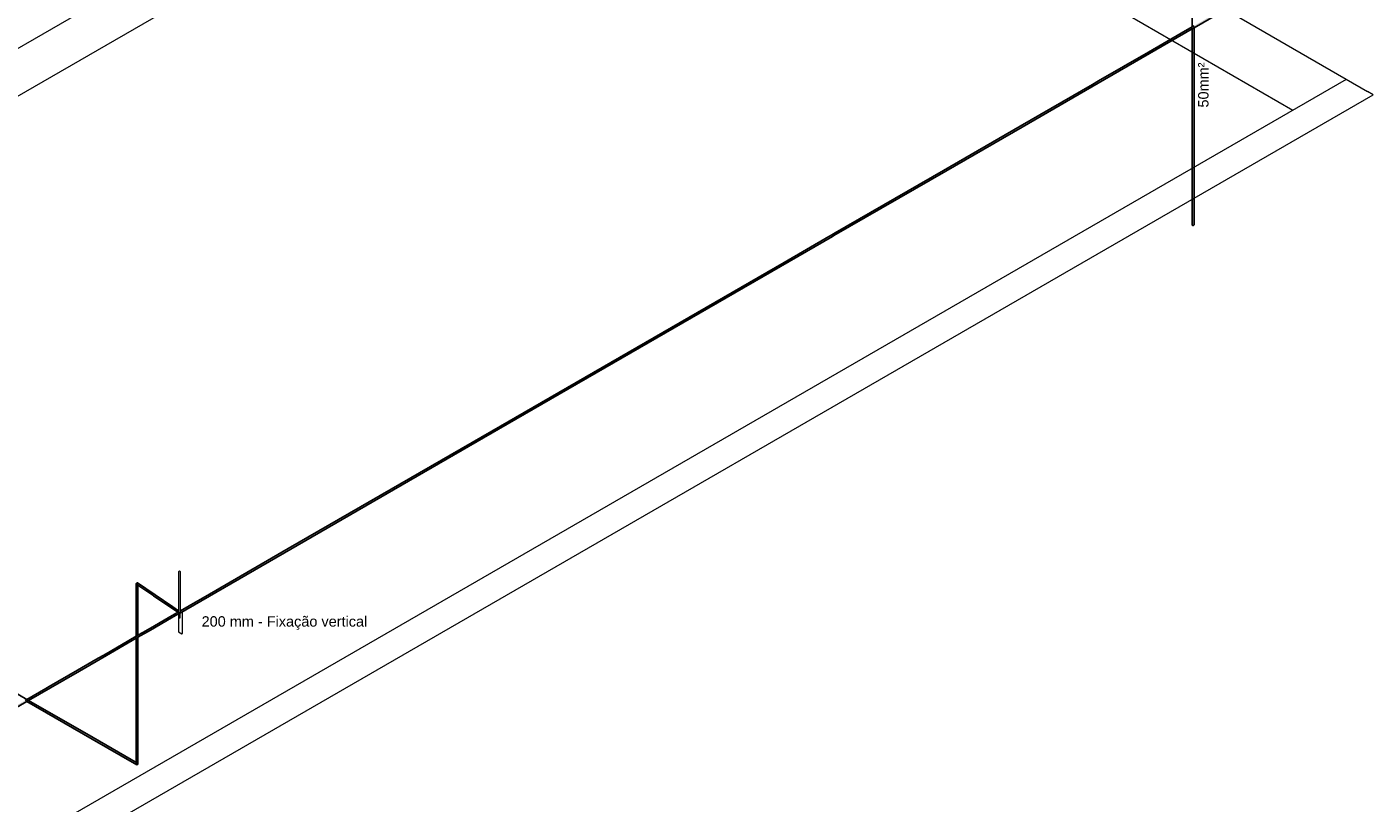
# Model space of a CAD drawing. Header units: millimetres. Extents: x 4477830 to 4478275, y -30323838 to -30323445.
# Tile 90 of 124: x 4478085 to 4478111, y -30323507 to -30323492. Entities that reach past the tile are written whole.
import ezdxf

# ---------------------------------------------------------------- set-up
doc = ezdxf.new("R2010")
doc.units = ezdxf.units.MM
doc.linetypes.add('NULL', pattern=[0])
for name, color, linetype, lineweight in [('Nível 1', 7, 'Continuous', 0), ('PR-Captor', 9, 'Continuous', 18), ('PR-Condutos', 150, 'Continuous', 25), ('PR-Textos conduto', 7, 'Continuous', 9), ('Textos', 7, 'Continuous', 9)]:
    doc.layers.add(name, color=color, linetype=linetype, lineweight=lineweight)
doc.styles.add('ARIAL', font='arial.ttf')

msp = doc.modelspace()

# ---------------------------------------------------------------- hatches: boundary and pattern name
at = {"layer": 'PR-Condutos', "linetype": 'Continuous', "true_color": 0x105689}
for points in [[(4478107.863, -30323492.329), (4478107.863, -30323492.292), (4478107.864, -30323490.721), (4478107.861, -30323490.716), (4478107.861, -30323492.293)], [(4478107.876, -30323492.322), (4478107.877, -30323490.733), (4478107.869, -30323490.724), (4478107.871, -30323492.287), (4478107.875, -30323492.285)], [(4478109.319, -30323491.461), (4478109.293, -30323491.474), (4478109.293, -30323491.469), (4478108.932, -30323491.677), (4478109.261, -30323491.485), (4478107.9, -30323492.271), (4478106.055, -30323493.336), (4478104.549, -30323494.207), (4478103.065, -30323495.064), (4478103.066, -30323495.064), (4478105.934, -30323493.408), (4478103.066, -30323495.064), (4478103.067, -30323495.064), (4478100.951, -30323496.288), (4478103.068, -30323495.065), (4478100.95, -30323496.288), (4478103.068, -30323495.065), (4478103.068, -30323495.065), (4478100.95, -30323496.288), (4478103.069, -30323495.065), (4478100.891, -30323496.323), (4478103.071, -30323495.065), (4478103.072, -30323495.065), (4478100.894, -30323496.323), (4478103.072, -30323495.066), (4478100.895, -30323496.323), (4478104.554, -30323494.21), (4478105.928, -30323493.417), (4478100.895, -30323496.323), (4478100.901, -30323496.323), (4478106.035, -30323493.357), (4478100.903, -30323496.323), (4478103.079, -30323495.067), (4478100.908, -30323496.323), (4478103.081, -30323495.068), (4478103.081, -30323495.068), (4478104.56, -30323494.213), (4478106.064, -30323493.345), (4478100.908, -30323496.323), (4478103.081, -30323495.068), (4478103.081, -30323495.068), (4478100.908, -30323496.323), (4478103.079, -30323495.067), (4478100.903, -30323496.323), (4478105.925, -30323493.421), (4478100.901, -30323496.323), (4478100.895, -30323496.323), (4478103.072, -30323495.066), (4478100.894, -30323496.323), (4478103.072, -30323495.065), (4478103.071, -30323495.065), (4478100.891, -30323496.323), (4478103.069, -30323495.065), (4478100.95, -30323496.288), (4478103.068, -30323495.065), (4478100.951, -30323496.288), (4478103.067, -30323495.064), (4478103.066, -30323495.064), (4478100.962, -30323496.279), (4478103.066, -30323495.064), (4478103.065, -30323495.064), (4478104.549, -30323494.207), (4478106.03, -30323493.35), (4478107.65, -30323492.415), (4478094.97, -30323499.736), (4478088.896, -30323503.242), (4478088.336, -30323503.569), (4478088.338, -30323503.573), (4478088.505, -30323503.471), (4478088.338, -30323503.573), (4478094.383, -30323500.085), (4478088.315, -30323503.594), (4478099.99, -30323496.857), (4478100.889, -30323496.338), (4478100.891, -30323496.338), (4478104.563, -30323494.215), (4478106.038, -30323493.362), (4478107.648, -30323492.432), (4478107.9, -30323492.286), (4478106.066, -30323493.347), (4478104.563, -30323494.215), (4478100.917, -30323496.323), (4478100.889, -30323496.338), (4478099.99, -30323496.857), (4478094.409, -30323500.077), (4478088.318, -30323503.6), (4478100.904, -30323496.337), (4478104.57, -30323494.219), (4478100.929, -30323496.322), (4478106.07, -30323493.351), (4478100.922, -30323496.322), (4478104.567, -30323494.217), (4478106.069, -30323493.35), (4478107.861, -30323492.316), (4478106.07, -30323493.351), (4478100.929, -30323496.322), (4478106.042, -30323493.368), (4478107.861, -30323492.317), (4478107.9, -30323492.294), (4478106.071, -30323493.351), (4478100.904, -30323496.337), (4478094.436, -30323500.07), (4478088.319, -30323503.606), (4478094.458, -30323500.063), (4478088.319, -30323503.611), (4478094.473, -30323500.059), (4478088.316, -30323503.614), (4478100.922, -30323496.337), (4478104.58, -30323494.225), (4478107.9, -30323492.308), (4478109.288, -30323491.505), (4478107.9, -30323492.306), (4478106.048, -30323493.377), (4478107.861, -30323492.329), (4478100.946, -30323496.322), (4478106.047, -30323493.376), (4478107.861, -30323492.328), (4478100.944, -30323496.322), (4478106.047, -30323493.375), (4478107.861, -30323492.328), (4478106.047, -30323493.376), (4478100.946, -30323496.322), (4478107.861, -30323492.329), (4478109.288, -30323491.505), (4478109.317, -30323491.483), (4478107.9, -30323492.301), (4478100.915, -30323496.337), (4478106.045, -30323493.372), (4478107.861, -30323492.323), (4478100.935, -30323496.322), (4478106.044, -30323493.372), (4478107.861, -30323492.323), (4478106.045, -30323493.372), (4478100.94, -30323496.322), (4478107.861, -30323492.324), (4478109.304, -30323491.49), (4478109.324, -30323491.472)], [(4478109.297, -30323491.501), (4478109.297, -30323491.5), (4478107.9, -30323492.308), (4478106.048, -30323493.377), (4478109.156, -30323491.583)], [(4478107.861, -30323492.316), (4478106.069, -30323493.35), (4478100.922, -30323496.322), (4478106.041, -30323493.367)], [(4478107.861, -30323492.323), (4478106.044, -30323493.372), (4478100.935, -30323496.322)], [(4478107.861, -30323492.33), (4478100.948, -30323496.322), (4478106.048, -30323493.377)], [(4478107.861, -30323492.328), (4478106.047, -30323493.375), (4478103.107, -30323495.073)], [(4478107.861, -30323492.293), (4478107.65, -30323492.415), (4478106.055, -30323493.336)], [(4478107.861, -30323492.331), (4478107.861, -30323496.116), (4478107.874, -30323496.125), (4478107.876, -30323492.322), (4478107.862, -30323492.33)], [(4478107.874, -30323496.125), (4478107.877, -30323496.126), (4478107.877, -30323493.56), (4478107.876, -30323492.322), (4478107.876, -30323492.322)], [(4478107.877, -30323493.56), (4478107.877, -30323492.321), (4478107.876, -30323492.322)], [(4478107.877, -30323492.321), (4478107.877, -30323496.126), (4478107.885, -30323496.125), (4478107.885, -30323492.317), (4478107.883, -30323492.318)], [(4478107.889, -30323493.543), (4478107.885, -30323492.316), (4478107.885, -30323492.316), (4478107.885, -30323496.125), (4478107.889, -30323496.124), (4478107.891, -30323492.313), (4478107.887, -30323492.315)], [(4478107.889, -30323493.543), (4478107.887, -30323492.315), (4478107.885, -30323492.316)], [(4478107.896, -30323493.532), (4478107.896, -30323492.31), (4478107.891, -30323492.313), (4478107.891, -30323493.54), (4478107.891, -30323492.313), (4478107.889, -30323496.124), (4478107.897, -30323496.12), (4478107.897, -30323493.531), (4478107.897, -30323492.309), (4478107.897, -30323492.31)], [(4478107.896, -30323493.532), (4478107.897, -30323492.31), (4478107.896, -30323492.31)], [(4478107.898, -30323493.529), (4478107.897, -30323492.309), (4478107.897, -30323496.12), (4478107.899, -30323496.117), (4478107.899, -30323493.528), (4478107.899, -30323492.308)], [(4478107.898, -30323493.529), (4478107.899, -30323492.308), (4478107.898, -30323492.309)], [(4478107.899, -30323493.528), (4478107.899, -30323492.308), (4478107.899, -30323492.308)], [(4478107.9, -30323493.528), (4478107.9, -30323492.308), (4478107.899, -30323492.308)], [(4478107.899, -30323496.117), (4478107.9, -30323496.115), (4478107.9, -30323493.528), (4478107.899, -30323492.308)], [(4478106.069, -30323493.35), (4478104.567, -30323494.217), (4478100.922, -30323496.322)], [(4478106.071, -30323493.351), (4478104.57, -30323494.219), (4478100.93, -30323496.322)], [(4478106.064, -30323493.345), (4478104.56, -30323494.213), (4478103.081, -30323495.068)], [(4478087.005, -30323506.249), (4478087.489, -30323506.529), (4478076.585, -30323500.227)], [(4478087.005, -30323506.249), (4478076.589, -30323500.236), (4478087.489, -30323506.529)], [(4478076.612, -30323500.218), (4478085.374, -30323505.276), (4478085.374, -30323505.276), (4478076.605, -30323500.213)], [(4478094.458, -30323500.063), (4478088.353, -30323503.586), (4478088.336, -30323503.601)], [(4478088.336, -30323503.596), (4478094.436, -30323500.07), (4478088.348, -30323503.582)], [(4478094.346, -30323500.096), (4478090.418, -30323502.364), (4478088.502, -30323503.47), (4478088.336, -30323503.568), (4478088.896, -30323503.242)], [(4478094.383, -30323500.085), (4478088.51, -30323503.473), (4478088.342, -30323503.578)], [(4478088.347, -30323503.583), (4478094.409, -30323500.077), (4478088.344, -30323503.577)], [(4478094.473, -30323500.059), (4478088.357, -30323503.589), (4478088.359, -30323503.59)], [(4478087.486, -30323504.056), (4478087.486, -30323503.081), (4478087.485, -30323503.038), (4478087.485, -30323504.057)], [(4478087.485, -30323504.057), (4478087.485, -30323504.057), (4478087.485, -30323503.08)], [(4478087.485, -30323504.057), (4478087.485, -30323504.057), (4478087.485, -30323503.08)], [(4478087.486, -30323504.056), (4478087.49, -30323504.054), (4478087.489, -30323503.046), (4478087.486, -30323503.042)], [(4478087.491, -30323504.054), (4478087.495, -30323504.051), (4478087.495, -30323503.09), (4478087.492, -30323503.053), (4478087.489, -30323503.05)], [(4478087.49, -30323504.054), (4478087.491, -30323504.054), (4478087.489, -30323503.083)], [(4478088.301, -30323503.583), (4478087.494, -30323503.034), (4478087.49, -30323503.05), (4478087.809, -30323503.267), (4478088.289, -30323503.593), (4478088.292, -30323503.591)], [(4478087.495, -30323504.051), (4478087.502, -30323504.047), (4478087.502, -30323503.143), (4478087.502, -30323503.063), (4478087.495, -30323503.048), (4478087.492, -30323503.053), (4478087.495, -30323503.09)], [(4478087.517, -30323503.069), (4478087.492, -30323503.053), (4478088.245, -30323503.565), (4478088.289, -30323503.593), (4478087.818, -30323503.274)], [(4478087.498, -30323503.029), (4478087.494, -30323503.034), (4478088.301, -30323503.582), (4478088.301, -30323503.564), (4478087.511, -30323503.026)], [(4478087.514, -30323504.04), (4478087.514, -30323503.067), (4478087.502, -30323503.059), (4478087.502, -30323503.143), (4478087.502, -30323504.047), (4478087.508, -30323504.044), (4478087.508, -30323503.518), (4478087.508, -30323504.044), (4478087.513, -30323504.041), (4478087.513, -30323503.236)], [(4478087.511, -30323503.026), (4478088.301, -30323503.564), (4478088.301, -30323503.563)], [(4478087.517, -30323504.039), (4478087.517, -30323503.079), (4478087.514, -30323503.067), (4478087.514, -30323504.04), (4478087.517, -30323504.039), (4478087.517, -30323503.261)], [(4478087.517, -30323503.099), (4478087.517, -30323503.069), (4478087.517, -30323503.265)], [(4478087.517, -30323503.265), (4478087.517, -30323503.099), (4478087.517, -30323504.039)], [(4478088.304, -30323503.621), (4478088.325, -30323503.605), (4478088.332, -30323503.592), (4478088.296, -30323503.613), (4478088.332, -30323503.584), (4478088.131, -30323503.703), (4478088.129, -30323503.703), (4478088.296, -30323503.605), (4478088.326, -30323503.58), (4478088.301, -30323503.596), (4478088.301, -30323503.586), (4478087.76, -30323503.901), (4478087.485, -30323504.06), (4478087.485, -30323504.062), (4478087.195, -30323504.232), (4478087.485, -30323504.065), (4478087.517, -30323504.047), (4478087.76, -30323503.907), (4478087.195, -30323504.232), (4478087.485, -30323504.062), (4478087.485, -30323504.06), (4478087.76, -30323503.901), (4478088.288, -30323503.594), (4478087.517, -30323504.038), (4478087.517, -30323504.039), (4478086.9, -30323504.397), (4478086.356, -30323504.712), (4478086.361, -30323504.714), (4478085.811, -30323505.035), (4478085.811, -30323505.035), (4478086.361, -30323504.714), (4478086.356, -30323504.712), (4478086.9, -30323504.397), (4478087.485, -30323504.058), (4478087.517, -30323504.038), (4478075.115, -30323511.199), (4478075.12, -30323511.199), (4478078.451, -30323509.277), (4478075.125, -30323511.202), (4478078.452, -30323509.283), (4478075.129, -30323511.206), (4478078.453, -30323509.289), (4478075.132, -30323511.212), (4478081.704, -30323507.421), (4478078.513, -30323509.266), (4478078.455, -30323509.3), (4478081.707, -30323507.421), (4478078.513, -30323509.267), (4478078.455, -30323509.3), (4478081.704, -30323507.421), (4478078.454, -30323509.296), (4478075.134, -30323511.219), (4478078.455, -30323509.301), (4478081.71, -30323507.421), (4478078.619, -30323509.206), (4478078.455, -30323509.301), (4478081.711, -30323507.42), (4478078.618, -30323509.207), (4478078.455, -30323509.301), (4478075.134, -30323511.219), (4478078.456, -30323509.302), (4478081.713, -30323507.42), (4478078.618, -30323509.208), (4478078.456, -30323509.302), (4478078.456, -30323509.304), (4478081.718, -30323507.419), (4478078.616, -30323509.212), (4478078.456, -30323509.304), (4478078.456, -30323509.302), (4478075.133, -30323511.224), (4478078.456, -30323509.305), (4478078.456, -30323509.305), (4478081.723, -30323507.419), (4478078.615, -30323509.213), (4478078.456, -30323509.305), (4478075.133, -30323511.224), (4478078.456, -30323509.306), (4478075.131, -30323511.227), (4478078.457, -30323509.307), (4478081.728, -30323507.418), (4478078.614, -30323509.216), (4478075.131, -30323511.227), (4478078.457, -30323509.307), (4478081.728, -30323507.418), (4478082.963, -30323506.705), (4478078.614, -30323509.216), (4478081.729, -30323507.418), (4478078.614, -30323509.216), (4478081.729, -30323507.418), (4478088.164, -30323503.703)], [(4478087.508, -30323503.518), (4478087.508, -30323504.044), (4478087.508, -30323504.044)], [(4478087.513, -30323503.518), (4478087.513, -30323504.041), (4478087.514, -30323504.04)], [(4478087.517, -30323503.518), (4478087.517, -30323504.039), (4478087.517, -30323504.039)], [(4478088.3, -30323503.603), (4478088.129, -30323503.703), (4478088.131, -30323503.703)], [(4478088.301, -30323503.594), (4478088.326, -30323503.58), (4478088.323, -30323503.578)], [(4478088.301, -30323503.602), (4478088.332, -30323503.584), (4478088.327, -30323503.581)], [(4478088.304, -30323503.619), (4478088.33, -30323503.605), (4478088.326, -30323503.605)], [(4478088.336, -30323503.582), (4478088.315, -30323503.594), (4478088.318, -30323503.6)], [(4478088.322, -30323503.603), (4478088.332, -30323503.591), (4478088.318, -30323503.6)], [(4478088.502, -30323503.47), (4478088.336, -30323503.566), (4478088.336, -30323503.568)], [(4478088.51, -30323503.473), (4478088.339, -30323503.572), (4478088.336, -30323503.581)], [(4478088.345, -30323503.581), (4478088.344, -30323503.577), (4478088.336, -30323503.589)], [(4478088.336, -30323503.596), (4478088.347, -30323503.59), (4478088.346, -30323503.584), (4478088.336, -30323503.59)], [(4478088.346, -30323503.584), (4478088.336, -30323503.589), (4478088.336, -30323503.595)], [(4478088.336, -30323503.601), (4478088.347, -30323503.595), (4478088.347, -30323503.59)], [(4478088.51, -30323503.473), (4478088.342, -30323503.577), (4478088.342, -30323503.578)], [(4478087.485, -30323506.522), (4478087.489, -30323506.529), (4478087.508, -30323506.531), (4478087.508, -30323504.79), (4478087.508, -30323504.081), (4478087.503, -30323504.084), (4478087.504, -30323504.797), (4478087.502, -30323504.085), (4478087.493, -30323504.09), (4478087.492, -30323504.814), (4478087.492, -30323504.09), (4478087.492, -30323504.814), (4478087.491, -30323504.091), (4478087.49, -30323504.091), (4478087.491, -30323504.815), (4478087.49, -30323504.091), (4478087.487, -30323504.094), (4478087.487, -30323504.82), (4478087.486, -30323504.094), (4478087.485, -30323504.094), (4478087.485, -30323504.824), (4478087.485, -30323504.095), (4478087.485, -30323504.095)], [(4478087.485, -30323504.824), (4478087.485, -30323504.094), (4478087.485, -30323504.095)], [(4478087.487, -30323504.82), (4478087.487, -30323504.094), (4478087.486, -30323504.094)], [(4478087.491, -30323504.815), (4478087.49, -30323504.091), (4478087.49, -30323504.091)], [(4478087.492, -30323504.814), (4478087.492, -30323504.09), (4478087.491, -30323504.054)], [(4478087.492, -30323504.814), (4478087.491, -30323504.091), (4478087.491, -30323504.091)], [(4478087.492, -30323504.814), (4478087.493, -30323504.09), (4478087.492, -30323504.09)], [(4478087.492, -30323504.814), (4478087.492, -30323504.09), (4478087.492, -30323504.09)], [(4478087.504, -30323504.797), (4478087.503, -30323504.084), (4478087.502, -30323504.085)], [(4478087.514, -30323506.529), (4478087.514, -30323504.783), (4478087.513, -30323504.078), (4478087.508, -30323504.081), (4478087.508, -30323506.531)], [(4478087.508, -30323504.79), (4478087.508, -30323504.081), (4478087.508, -30323504.081)], [(4478087.514, -30323504.078), (4478087.513, -30323504.078), (4478087.514, -30323504.783)], [(4478087.514, -30323504.078), (4478087.514, -30323506.529), (4478087.517, -30323506.525), (4478087.517, -30323504.779), (4478087.517, -30323504.076), (4478087.514, -30323504.077)], [(4478087.517, -30323504.779), (4478087.517, -30323504.076), (4478087.517, -30323504.076)], [(4478087.517, -30323504.778), (4478087.517, -30323504.076), (4478087.517, -30323504.076)], [(4478087.517, -30323504.778), (4478087.517, -30323504.076), (4478087.517, -30323504.076)], [(4478087.517, -30323506.525), (4478087.517, -30323504.778), (4478087.517, -30323504.076)], [(4478087.517, -30323504.778), (4478087.517, -30323506.525), (4478087.517, -30323506.521), (4478087.517, -30323504.778), (4478087.517, -30323504.076), (4478087.517, -30323504.076)], [(4478085.374, -30323505.313), (4478087.493, -30323506.537), (4478087.489, -30323506.529), (4478085.379, -30323505.311), (4478085.374, -30323505.313), (4478086.632, -30323506.04)], [(4478086.632, -30323506.04), (4478085.374, -30323505.313), (4478085.374, -30323505.313)], [(4478086.635, -30323506.036), (4478085.38, -30323505.31), (4478085.379, -30323505.31)], [(4478086.635, -30323506.036), (4478085.379, -30323505.31), (4478085.379, -30323505.311)], [(4478085.379, -30323505.31), (4478085.379, -30323505.31), (4478086.635, -30323506.036), (4478087.005, -30323506.249), (4478086.635, -30323506.036)], [(4478085.379, -30323505.311), (4478086.635, -30323506.036), (4478086.635, -30323506.036)], [(4478085.38, -30323505.31), (4478087.485, -30323506.526), (4478087.485, -30323506.52), (4478086.638, -30323506.031), (4478085.384, -30323505.307)], [(4478086.638, -30323506.031), (4478085.384, -30323505.307), (4478085.384, -30323505.307)], [(4478085.385, -30323505.307), (4478085.384, -30323505.307), (4478086.638, -30323506.031), (4478087.49, -30323506.523), (4478086.638, -30323506.031)], [(4478085.385, -30323505.307), (4478086.639, -30323506.031), (4478087.484, -30323506.52), (4478087.485, -30323506.512), (4478085.391, -30323505.303)], [(4478086.639, -30323506.031), (4478085.385, -30323505.307), (4478085.385, -30323505.307)], [(4478086.638, -30323506.031), (4478085.385, -30323505.307), (4478085.385, -30323505.307)], [(4478085.385, -30323505.307), (4478085.385, -30323505.307), (4478086.638, -30323506.031), (4478087.49, -30323506.523), (4478086.639, -30323506.031)], [(4478086.642, -30323506.026), (4478085.391, -30323505.303), (4478085.391, -30323505.303)], [(4478086.642, -30323506.026), (4478085.392, -30323505.303), (4478085.391, -30323505.303)], [(4478085.391, -30323505.303), (4478087.493, -30323506.517), (4478086.642, -30323506.026)], [(4478085.391, -30323505.303), (4478085.391, -30323505.303), (4478086.642, -30323506.026), (4478087.493, -30323506.517), (4478086.642, -30323506.026)], [(4478085.392, -30323505.303), (4478086.642, -30323506.025), (4478087.481, -30323506.51), (4478087.485, -30323506.505), (4478085.398, -30323505.3)], [(4478086.642, -30323506.025), (4478085.392, -30323505.303), (4478085.392, -30323505.303)], [(4478085.392, -30323505.303), (4478085.392, -30323505.303), (4478086.642, -30323506.026), (4478087.493, -30323506.517), (4478086.642, -30323506.025)], [(4478085.398, -30323505.3), (4478086.646, -30323506.02), (4478087.479, -30323506.501), (4478087.485, -30323506.499), (4478087.4, -30323506.449), (4478085.403, -30323505.297)], [(4478085.398, -30323505.3), (4478087.419, -30323506.467), (4478086.646, -30323506.02)], [(4478085.403, -30323505.297), (4478086.649, -30323506.016), (4478087.477, -30323506.494), (4478087.485, -30323506.495), (4478085.406, -30323505.295)], [(4478085.403, -30323505.297), (4478087.4, -30323506.449), (4478086.649, -30323506.016)], [(4478086.651, -30323506.013), (4478085.406, -30323505.295), (4478085.406, -30323505.295)], [(4478085.406, -30323505.295), (4478085.406, -30323505.295), (4478087.388, -30323506.439), (4478087.485, -30323506.495), (4478086.651, -30323506.013)], [(4478087.005, -30323506.249), (4478087.485, -30323506.527), (4478087.489, -30323506.529)]]:
    msp.add_hatch(color=146, dxfattribs=at).paths.add_polyline_path(points)

# ---------------------------------------------------------------- linework, layer by layer
at = {"layer": 'Nível 1', "color": 8, "lineweight": 5}
for p, q in [((4478081.919, -30323477.794), (4478109.809, -30323493.897)), ((4478092.399, -30323482.652), (4478111.25, -30323493.536)), ((4478076.067, -30323497.977), (4478096.472, -30323486.197)), ((4478076.84, -30323498.451), (4478097.269, -30323486.657)), ((4478070.558, -30323516.558), (4478110.842, -30323493.3)), ((4478111.356, -30323493.603), (4478111.25, -30323493.536)), ((4478071.078, -30323516.858), (4478111.356, -30323493.603))]:
    msp.add_line(p, q, dxfattribs=at)
at = {"layer": 'PR-Captor', "color": 251}
for p, q in [((4478088.318, -30323502.795), (4478088.301, -30323502.815)), ((4478088.301, -30323502.815), (4478088.301, -30323502.835)), ((4478088.301, -30323502.835), (4478088.301, -30323502.844)), ((4478088.301, -30323502.844), (4478088.301, -30323503.38)), ((4478088.336, -30323502.815), (4478088.318, -30323502.795)), ((4478088.336, -30323502.835), (4478088.336, -30323502.815)), ((4478088.336, -30323503.395), (4478088.336, -30323502.835)), ((4478088.301, -30323503.38), (4478088.301, -30323503.501)), ((4478088.336, -30323503.542), (4478088.336, -30323503.395)), ((4478088.296, -30323503.568), (4478088.296, -30323503.589)), ((4478088.296, -30323503.603), (4478088.296, -30323503.605)), ((4478088.296, -30323503.605), (4478088.296, -30323503.626)), ((4478088.296, -30323503.626), (4478088.296, -30323503.668)), ((4478088.296, -30323503.668), (4478088.296, -30323503.703)), ((4478088.301, -30323503.501), (4478088.301, -30323503.532)), ((4478088.301, -30323503.532), (4478088.301, -30323503.551)), ((4478088.301, -30323503.551), (4478088.301, -30323503.563)), ((4478088.301, -30323503.563), (4478088.301, -30323503.565)), ((4478088.301, -30323503.565), (4478088.301, -30323503.568)), ((4478088.301, -30323503.568), (4478088.301, -30323503.586)), ((4478088.304, -30323503.605), (4478088.332, -30323503.605)), ((4478088.304, -30323503.621), (4478088.304, -30323503.655)), ((4478088.304, -30323503.655), (4478088.304, -30323503.703)), ((4478088.332, -30323503.605), (4478088.334, -30323503.605)), ((4478088.332, -30323503.605), (4478088.332, -30323503.605)), ((4478088.332, -30323503.616), (4478088.332, -30323503.605)), ((4478088.332, -30323503.624), (4478088.332, -30323503.616)), ((4478088.332, -30323503.703), (4478088.332, -30323503.624)), ((4478088.334, -30323503.605), (4478088.336, -30323503.605)), ((4478088.336, -30323503.545), (4478088.336, -30323503.542)), ((4478088.336, -30323503.565), (4478088.336, -30323503.545)), ((4478088.336, -30323503.566), (4478088.336, -30323503.565)), ((4478088.336, -30323503.57), (4478088.336, -30323503.566)), ((4478088.336, -30323503.571), (4478088.336, -30323503.57)), ((4478088.336, -30323503.577), (4478088.336, -30323503.571)), ((4478088.336, -30323503.587), (4478088.336, -30323503.577)), ((4478088.336, -30323503.603), (4478088.336, -30323503.587)), ((4478088.336, -30323503.603), (4478088.336, -30323503.603)), ((4478088.336, -30323503.605), (4478088.336, -30323503.603)), ((4478088.377, -30323503.601), (4478088.359, -30323503.59)), ((4478088.377, -30323504.001), (4478088.377, -30323503.601)), ((4478088.296, -30323503.703), (4478088.296, -30323503.909)), ((4478088.296, -30323503.909), (4478088.296, -30323503.968)), ((4478088.304, -30323503.703), (4478088.332, -30323503.703)), ((4478088.296, -30323503.968), (4478088.365, -30323504.008)), ((4478088.365, -30323504.008), (4478088.377, -30323504.001))]:
    msp.add_line(p, q, dxfattribs=at)
at = {"layer": 'PR-Condutos'}
for p, q in [((4478107.861, -30323491.358), (4478107.861, -30323492.293)), ((4478107.9, -30323492.308), (4478109.156, -30323491.583)), ((4478106.048, -30323493.377), (4478107.861, -30323492.331)), ((4478107.65, -30323492.415), (4478107.021, -30323492.778)), ((4478107.861, -30323492.293), (4478107.65, -30323492.415)), ((4478107.9, -30323492.271), (4478107.861, -30323492.293)), ((4478107.861, -30323492.331), (4478107.9, -30323492.308)), ((4478107.861, -30323492.331), (4478107.861, -30323493.583)), ((4478107.9, -30323493.528), (4478107.9, -30323492.308)), ((4478107.021, -30323492.778), (4478106.055, -30323493.336)), ((4478105.937, -30323493.404), (4478104.547, -30323494.206)), ((4478104.58, -30323494.225), (4478106.048, -30323493.377)), ((4478106.055, -30323493.336), (4478105.937, -30323493.404)), ((4478107.9, -30323496.115), (4478107.9, -30323493.528)), ((4478107.861, -30323493.583), (4478107.861, -30323496.116)), ((4478104.547, -30323494.206), (4478103.062, -30323495.063)), ((4478103.109, -30323495.074), (4478104.58, -30323494.225)), ((4478100.948, -30323496.322), (4478103.109, -30323495.074)), ((4478103.062, -30323495.063), (4478100.974, -30323496.269)), ((4478107.861, -30323496.116), (4478107.862, -30323496.119)), ((4478107.862, -30323496.119), (4478107.864, -30323496.121)), ((4478107.864, -30323496.121), (4478107.867, -30323496.122)), ((4478107.867, -30323496.122), (4478107.869, -30323496.124)), ((4478107.869, -30323496.124), (4478107.874, -30323496.125)), ((4478107.874, -30323496.125), (4478107.877, -30323496.126)), ((4478107.877, -30323496.126), (4478107.881, -30323496.125)), ((4478107.881, -30323496.125), (4478107.885, -30323496.125)), ((4478107.885, -30323496.125), (4478107.889, -30323496.124)), ((4478107.889, -30323496.124), (4478107.892, -30323496.123)), ((4478107.892, -30323496.123), (4478107.895, -30323496.121)), ((4478107.895, -30323496.121), (4478107.897, -30323496.12)), ((4478107.897, -30323496.12), (4478107.899, -30323496.117)), ((4478107.899, -30323496.117), (4478107.9, -30323496.115)), ((4478094.478, -30323500.057), (4478100.922, -30323496.337)), ((4478100.853, -30323496.339), (4478099.987, -30323496.839)), ((4478100.879, -30323496.324), (4478100.853, -30323496.339)), ((4478100.974, -30323496.269), (4478100.879, -30323496.324)), ((4478100.922, -30323496.337), (4478100.948, -30323496.322)), ((4478099.987, -30323496.839), (4478094.97, -30323499.736)), ((4478094.97, -30323499.736), (4478094.346, -30323500.096)), ((4478088.316, -30323503.614), (4478094.478, -30323500.057)), ((4478094.346, -30323500.096), (4478090.418, -30323502.364)), ((4478090.418, -30323502.364), (4478088.897, -30323503.242)), ((4478085.374, -30323505.276), (4478081.691, -30323503.15)), ((4478087.486, -30323503.035), (4478087.485, -30323503.038)), ((4478087.485, -30323503.038), (4478087.485, -30323503.08)), ((4478087.485, -30323503.08), (4478087.485, -30323503.516)), ((4478087.491, -30323503.032), (4478087.486, -30323503.035)), ((4478087.491, -30323503.04), (4478087.489, -30323503.046)), ((4478087.489, -30323503.046), (4478087.49, -30323503.05)), ((4478087.49, -30323503.05), (4478087.492, -30323503.053)), ((4478087.496, -30323503.03), (4478087.491, -30323503.032)), ((4478087.494, -30323503.034), (4478087.491, -30323503.04)), ((4478087.492, -30323503.053), (4478087.517, -30323503.07)), ((4478087.498, -30323503.03), (4478087.494, -30323503.034)), ((4478087.497, -30323503.03), (4478087.496, -30323503.03)), ((4478087.503, -30323503.026), (4478087.498, -30323503.029)), ((4478087.498, -30323503.029), (4478087.498, -30323503.03)), ((4478087.508, -30323503.025), (4478087.503, -30323503.026)), ((4478087.511, -30323503.026), (4478087.508, -30323503.025)), ((4478088.187, -30323503.486), (4478087.511, -30323503.026)), ((4478087.517, -30323503.099), (4478087.517, -30323503.037)), ((4478087.517, -30323503.07), (4478087.803, -30323503.264)), ((4478087.517, -30323503.265), (4478087.517, -30323503.099)), ((4478087.517, -30323503.518), (4478087.517, -30323503.265)), ((4478087.803, -30323503.264), (4478087.818, -30323503.274)), ((4478087.818, -30323503.274), (4478088.245, -30323503.565)), ((4478088.897, -30323503.242), (4478088.502, -30323503.47)), ((4478087.485, -30323503.516), (4478087.485, -30323504.057)), ((4478087.517, -30323504.038), (4478087.517, -30323503.518)), ((4478088.269, -30323503.605), (4478088.101, -30323503.701)), ((4478088.164, -30323503.703), (4478088.296, -30323503.626)), ((4478088.301, -30323503.563), (4478088.187, -30323503.486)), ((4478088.245, -30323503.565), (4478088.288, -30323503.594)), ((4478088.288, -30323503.594), (4478088.269, -30323503.605)), ((4478088.296, -30323503.589), (4478088.288, -30323503.594)), ((4478088.301, -30323503.586), (4478088.296, -30323503.589)), ((4478088.296, -30323503.626), (4478088.304, -30323503.621)), ((4478088.332, -30323503.605), (4478088.334, -30323503.605)), ((4478088.502, -30323503.47), (4478088.336, -30323503.566)), ((4478088.338, -30323503.573), (4478088.336, -30323503.571)), ((4478088.336, -30323503.603), (4478088.337, -30323503.603)), ((4478088.347, -30323503.59), (4478088.346, -30323503.584)), ((4478088.347, -30323503.595), (4478088.347, -30323503.59)), ((4478087.517, -30323504.076), (4478087.757, -30323503.938)), ((4478087.76, -30323503.898), (4478087.608, -30323503.986)), ((4478087.757, -30323503.938), (4478088.164, -30323503.703)), ((4478088.101, -30323503.701), (4478087.76, -30323503.898)), ((4478086.909, -30323504.427), (4478087.485, -30323504.095)), ((4478087.485, -30323504.057), (4478087.197, -30323504.223)), ((4478087.517, -30323504.038), (4478087.485, -30323504.057)), ((4478087.485, -30323504.095), (4478087.517, -30323504.076)), ((4478087.485, -30323504.095), (4478087.485, -30323504.824)), ((4478087.608, -30323503.986), (4478087.517, -30323504.038)), ((4478087.517, -30323504.778), (4478087.517, -30323504.076)), ((4478086.389, -30323504.727), (4478086.909, -30323504.427)), ((4478086.9, -30323504.395), (4478086.706, -30323504.507)), ((4478087.197, -30323504.223), (4478086.9, -30323504.395)), ((4478086.353, -30323504.71), (4478085.803, -30323505.028)), ((4478086.706, -30323504.507), (4478086.353, -30323504.71)), ((4478085.828, -30323505.051), (4478086.389, -30323504.727)), ((4478087.485, -30323504.824), (4478087.485, -30323505.232)), ((4478087.517, -30323506.521), (4478087.517, -30323504.778)), ((4478085.738, -30323505.066), (4478085.374, -30323505.276)), ((4478085.406, -30323505.295), (4478085.828, -30323505.051)), ((4478085.803, -30323505.028), (4478085.738, -30323505.066)), ((4478087.485, -30323505.232), (4478087.485, -30323506.495)), ((4478084.929, -30323505.57), (4478085.374, -30323505.313)), ((4478085.374, -30323505.276), (4478085.341, -30323505.295)), ((4478085.374, -30323505.313), (4478085.406, -30323505.295)), ((4478085.374, -30323505.313), (4478086.632, -30323506.04)), ((4478086.651, -30323506.013), (4478085.406, -30323505.295)), ((4478087.387, -30323506.438), (4478086.651, -30323506.013)), ((4478086.632, -30323506.04), (4478087.493, -30323506.537)), ((4478087.476, -30323506.489), (4478087.387, -30323506.438)), ((4478087.485, -30323506.495), (4478087.476, -30323506.489)), ((4478087.485, -30323506.495), (4478087.485, -30323506.522)), ((4478087.485, -30323506.522), (4478087.486, -30323506.526)), ((4478087.486, -30323506.526), (4478087.489, -30323506.529)), ((4478087.489, -30323506.529), (4478087.495, -30323506.531)), ((4478087.493, -30323506.537), (4478087.497, -30323506.537)), ((4478087.495, -30323506.531), (4478087.502, -30323506.532)), ((4478087.497, -30323506.537), (4478087.502, -30323506.535)), ((4478087.502, -30323506.532), (4478087.508, -30323506.531)), ((4478087.508, -30323506.531), (4478087.514, -30323506.529)), ((4478087.514, -30323506.529), (4478087.517, -30323506.525)), ((4478087.517, -30323506.525), (4478087.517, -30323506.521))]:
    msp.add_line(p, q, dxfattribs=at)

# ---------------------------------------------------------------- texts
at = {"layer": 'PR-Textos conduto', "linetype": 'NULL', "insert": (4478108.182, -30323493.414), "char_height": 0.2, "width": 1.73841, "attachment_point": 8, "rotation": 90.0002, "line_spacing_factor": 0.6, "style": 'ARIAL'}
msp.add_mtext('50mm²', dxfattribs=at)
at = {"layer": 'Textos', "linetype": 'NULL', "insert": (4478088.745, -30323503.931), "char_height": 0.2, "width": 6.39634, "attachment_point": 7, "line_spacing_factor": 0.6, "style": 'ARIAL'}
msp.add_mtext('200 mm - Fixação vertical', dxfattribs=at)

doc.saveas('drawing.dxf')
